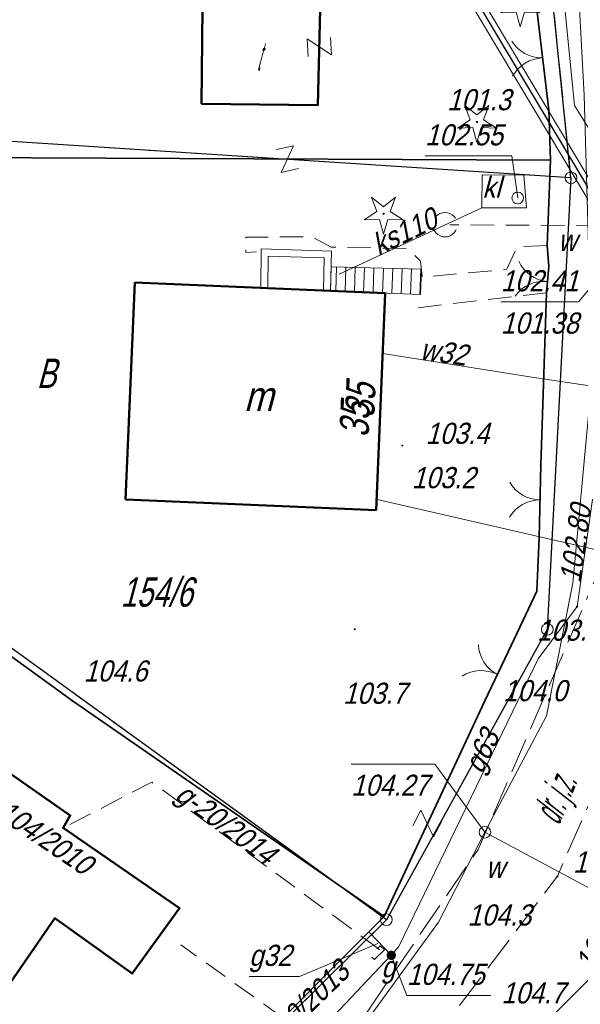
# Model space of a CAD drawing. Extents: x 6530721 to 6531385, y 5978377 to 5979143.
# Tile 113 of 146: x 6531017 to 6531041, y 5978803 to 5978845. Entities that reach past the tile are written whole.
import ezdxf
from ezdxf.enums import TextEntityAlignment as Align

# ---------------------------------------------------------------- set-up
doc = ezdxf.new("R2010")
doc.units = 0
for name, pattern in [('AB_rokocin 2014-08-13 AC2004$0$1.0_0.5', [1.5, 1, -0.5]), ('AB_rokocin 2014-08-13 AC2004$0$1.5_0.5', [2, 1.5, -0.5]), ('AB_rokocin 2014-08-13 AC2004$0$l217_500', [2, 1.5, -0.5]), ('AB_rokocin 2014-08-13 AC2004$0$l219_500', [0]), ('AB_rokocin 2014-08-13 AC2004$0$mz1.0_0.5', [1.5, 1, -0.5])]:
    doc.linetypes.add(name, pattern=pattern)
for name, color, linetype, lineweight in [('AB-wymiarowa', 7, 'Continuous', 30), ('AB_rokocin 2014-08-13 AC2004$0$!arkusz4', 7, 'Continuous', 18), ('AB_rokocin 2014-08-13 AC2004$0$202-Punkt graniczny stabilizowany trwale', 7, 'Continuous', 18), ('AB_rokocin 2014-08-13 AC2004$0$209-Opis konturu klasyfikacyjnego', 7, 'Continuous', 18), ('AB_rokocin 2014-08-13 AC2004$0$211-Nr działki', 7, 'Continuous', 18), ('AB_rokocin 2014-08-13 AC2004$0$217-Granica konturu klasyfikcyjnego', 7, 'Continuous', 18), ('AB_rokocin 2014-08-13 AC2004$0$219-Linia granicy', 7, 'Continuous', 18), ('AB_rokocin 2014-08-13 AC2004$0$238-Punkt adresowy budynku', 7, 'Continuous', 18), ('AB_rokocin 2014-08-13 AC2004$0$312-Budynek', 7, 'Continuous', 18), ('AB_rokocin 2014-08-13 AC2004$0$312-Numer ewidencyjny budynku-Atr124', 7, 'Continuous', 18), ('AB_rokocin 2014-08-13 AC2004$0$352-schody (powierzchnia)', 7, 'Continuous', 18), ('AB_rokocin 2014-08-13 AC2004$0$354-Taras weranda', 7, 'Continuous', 18), ('AB_rokocin 2014-08-13 AC2004$0$432-Jezdnia', 7, 'Continuous', 18), ('AB_rokocin 2014-08-13 AC2004$0$623-Punkt rzędnej przewodu-SGPOD', 7, 'Continuous', 18), ('AB_rokocin 2014-08-13 AC2004$0$623-Punkt rzędnej przewodu-SGPOD-Atr2', 7, 'Continuous', 18), ('AB_rokocin 2014-08-13 AC2004$0$625-Punkt rzędnej przewodu-SEPOD-Atr2', 7, 'Continuous', 18), ('AB_rokocin 2014-08-13 AC2004$0$685-Osadnik kanal. lokalnej szambo - obrys-SK', 7, 'Continuous', 18), ('AB_rokocin 2014-08-13 AC2004$0$685-Osadnik kanal. lokalnej szambo - obrys-SK-Atr17', 7, 'Continuous', 18), ('AB_rokocin 2014-08-13 AC2004$0$905-Brama w ogrodzeniu', 7, 'Continuous', 18), ('AB_rokocin 2014-08-13 AC2004$0$991-Przehaczenie', 7, 'Continuous', 18), ('AB_rokocin 2014-08-13 AC2004$0$996-Tekst dodatkowy mały', 7, 'Continuous', 18), ('AB_rokocin 2014-08-13 AC2004$0$chodnik (powierzchnia)', 7, 'Continuous', 18), ('AB_rokocin 2014-08-13 AC2004$0$drzewo iglaste (punkt)', 7, 'Continuous', 18), ('AB_rokocin 2014-08-13 AC2004$0$jezdnia (powierzchnia)', 7, 'Continuous', 18), ('AB_rokocin 2014-08-13 AC2004$0$ogrodzenie trwałe (linia)', 7, 'Continuous', 18), ('AB_rokocin 2014-08-13 AC2004$0$przewód elektroenergetyczny (linia)-SEPOD', 7, 'Continuous', 18), ('AB_rokocin 2014-08-13 AC2004$0$przewód gazowy (linia)-SG', 7, 'Continuous', 18), ('AB_rokocin 2014-08-13 AC2004$0$przewód gazowy (linia)-SG-Atr1', 7, 'Continuous', 18), ('AB_rokocin 2014-08-13 AC2004$0$przewód gazowy - projektowany (linia)-SG', 7, 'Continuous', 18), ('AB_rokocin 2014-08-13 AC2004$0$przewód gazowy - projektowany (linia)-SG-Atr1', 7, 'Continuous', 18), ('AB_rokocin 2014-08-13 AC2004$0$przewód kanalizacyjny (linia)-SK', 7, 'Continuous', 18), ('AB_rokocin 2014-08-13 AC2004$0$przewód kanalizacyjny (linia)-SK-Atr1', 7, 'Continuous', 18), ('AB_rokocin 2014-08-13 AC2004$0$przewód kanalizacyjny - projektowany (linia)-SK', 7, 'Continuous', 18), ('AB_rokocin 2014-08-13 AC2004$0$przewód telekomunikacyjny (linia)-STPOD', 7, 'Continuous', 18), ('AB_rokocin 2014-08-13 AC2004$0$przewód wodociągowy (linia)-SW', 7, 'Continuous', 18), ('AB_rokocin 2014-08-13 AC2004$0$przewód wodociągowy (linia)-SW-Atr1', 7, 'Continuous', 18), ('AB_rokocin 2014-08-13 AC2004$0$punkt wysokościowy naturalny', 7, 'Continuous', 18), ('AB_rokocin 2014-08-13 AC2004$0$punkt wysokościowy naturalny-Atr2', 7, 'Continuous', 18), ('AB_rokocin 2014-08-13 AC2004$0$właz (punkt)-SK', 7, 'Continuous', 18), ('AB_rokocin 2014-08-13 AC2004$0$właz (punkt)-SK-Atr2', 7, 'Continuous', 18), ('AB_rokocin 2014-08-13 AC2004$0$właz (punkt)-SW', 7, 'Continuous', 18), ('AB_rokocin 2014-08-13 AC2004$0$właz (punkt)-SW-Atr17', 7, 'Continuous', 18), ('AB_rokocin 2014-08-13 AC2004$0$właz (punkt)-SW-Atr2', 7, 'Continuous', 18), ('AB_rokocin 2014-08-13 AC2004$0$właz (punkt)-SW-Atr3', 7, 'Continuous', 18), ('AB_rokocin 2014-08-13 AC2004$0$zasuwa (punkt)-SG', 7, 'Continuous', 18), ('AB_rokocin 2014-08-13 AC2004$0$zasuwa (punkt)-SG-Atr17', 7, 'Continuous', 18), ('AB_rokocin 2014-08-13 AC2004$0$zasuwa (punkt)-SG-Atr2', 7, 'Continuous', 18), ('AB_rokocin 2014-08-13 AC2004$0$zasuwa (punkt)-SG-Atr3', 7, 'Continuous', 18), ('AB_rokocin 2014-08-13 AC2004$0$zasuwa (punkt)-SW-Atr17', 7, 'Continuous', 18)]:
    doc.layers.add(name, color=color, linetype=linetype, lineweight=lineweight)
doc.styles.add('AB_rokocin 2014-08-13 AC2004$0$Standard', font='txt')
doc.linetypes.add('AB_rokocin 2014-08-13 AC2004$0$902-500', pattern='A,3.75,0,[1,ksztalty.shx,S=0.5,R=0,X=0,Y=0],3.75', length=7.5)

# ---------------------------------------------------------------- blocks, each defined once
blk = doc.blocks.new('AB_rokocin 2014-08-13 AC2004$0$PW01')
at = {"linetype": 'Continuous', "lineweight": 13}
h = blk.add_hatch(color=0, dxfattribs=at)
edge = h.paths.add_edge_path()
edge.add_arc((0, 0), 0.045, 0, 360)
blk = doc.blocks.new('AB_rokocin 2014-08-13 AC2004$0$991')
at = {"color": 0, "linetype": 'Continuous', "lineweight": 0}
for p, q in [((-0.375, 0.5), (0.375, 0.5)), ((-0.375, -0.5), (0.375, 0.5)), ((-0.375, -0.5), (0.375, -0.5))]:
    blk.add_line(p, q, dxfattribs=at)
blk = doc.blocks.new('AB_rokocin 2014-08-13 AC2004$0$OP011')
at = {"linetype": 'Continuous', "lineweight": 13}
h = blk.add_hatch(color=0, dxfattribs=at)
edge = h.paths.add_edge_path()
edge.add_arc((0, 0), 0.05, 0, 360)
at = {"color": 0, "linetype": 'Continuous', "lineweight": 13}
for p, q in [((-0.283, 0.093), (-0.512, 0.706)), ((-0.512, 0.706), (0, 0.299)), ((0, 0.299), (0.512, 0.706)), ((0.512, 0.706), (0.283, 0.093)), ((-0.828, -0.268), (-0.283, 0.093)), ((0.283, 0.093), (0.828, -0.268)), ((-0.175, -0.24), (-0.828, -0.268)), ((0, -0.87), (-0.175, -0.24)), ((0.175, -0.24), (0, -0.87)), ((0.828, -0.268), (0.175, -0.24))]:
    blk.add_line(p, q, dxfattribs=at)
blk = doc.blocks.new('AB_rokocin 2014-08-13 AC2004$0$US25')
at = {"linetype": 'Continuous', "lineweight": 0}
h = blk.add_hatch(color=0, dxfattribs=at)
edge = h.paths.add_edge_path()
edge.add_arc((0, 0), 0.2, 0, 360)
blk = doc.blocks.new('AB_rokocin 2014-08-13 AC2004$0$US22')
at = {"color": 0, "linetype": 'Continuous', "lineweight": 13}
blk.add_circle((0, 0), 0.25, dxfattribs=at)
blk = doc.blocks.new('AB_rokocin 2014-08-13 AC2004$0$905')
at = {"color": 0, "linetype": 'Continuous', "lineweight": 0}
for centre, start, end in [((-1.5, 0), 0, 60), ((1.5, 0), 120, 180)]:
    blk.add_arc(centre, 1.5, start, end, dxfattribs=at)
blk = doc.blocks.new('AB_rokocin 2014-08-13 AC2004$0$621')
at = {"linetype": 'Continuous', "lineweight": 0}
h = blk.add_hatch(color=0, dxfattribs=at)
edge = h.paths.add_edge_path()
edge.add_arc((0, 0), 0.05, 0, 360)
blk = doc.blocks.new('AB_rokocin 2014-08-13 AC2004$0$202')
at = {"color": 0, "linetype": 'Continuous', "lineweight": 0}
blk.add_circle((0, 0), 0.25, dxfattribs=at)
blk = doc.blocks.new('AB_rokocin 2014-08-13 AC2004')
at = {"layer": 'AB_rokocin 2014-08-13 AC2004$0$!arkusz4', "color": 7, "linetype": 'Continuous', "lineweight": 0}
blk.add_lwpolyline([(6531015.946, 5978502.881), (6530759.65, 5978931.7), (6530925.765, 5979030.983), (6531182.061, 5978602.165)], close=True, dxfattribs=at)
blk.add_lwpolyline([(6530759.65, 5978931.7), (6530925.765, 5979030.983), (6531182.061, 5978602.165), (6531016.032, 5978503.224), (6530759.65, 5978931.7)], dxfattribs=at)
blk.add_lwpolyline([(6530759.65, 5978931.7), (6530925.765, 5979030.983), (6531182.061, 5978602.165), (6531016.032, 5978503.224), (6530759.65, 5978931.7)], dxfattribs=at)
at = {"layer": 'AB_rokocin 2014-08-13 AC2004$0$!arkusz4', "color": 7, "linetype": 'Continuous', "lineweight": 30}
blk.add_lwpolyline([(6531016.032, 5978503.224), (6530759.993, 5978931.613), (6530925.679, 5979030.64), (6531181.745, 5978602.254)], close=True, dxfattribs=at)
at = {"layer": 'AB_rokocin 2014-08-13 AC2004$0$!arkusz4', "color": 7, "linetype": 'Continuous', "lineweight": 18}
blk.add_lwpolyline([(6531016.118, 5978503.567), (6530760.336, 5978931.527), (6530925.593, 5979030.297), (6531181.375, 5978602.338)], close=True, dxfattribs=at)
at = {"layer": 'AB_rokocin 2014-08-13 AC2004$0$217-Granica konturu klasyfikcyjnego', "color": 3, "linetype": 'AB_rokocin 2014-08-13 AC2004$0$l217_500', "lineweight": 18, "flags": 128}
for points in [[(6531037.12, 5978868.92), (6531040.27, 5978838.14)], [(6531037.12, 5978868.92), (6531040.27, 5978838.14)], [(6531010.29, 5978840.09), (6531040.27, 5978838.14)], [(6531010.29, 5978840.09), (6531040.27, 5978838.14)], [(6531039.26, 5978818.89), (6531040.27, 5978838.14)], [(6531039.26, 5978818.89), (6531040.27, 5978838.14)], [(6531009.44, 5978823.14), (6531032.4, 5978806.52)], [(6531009.44, 5978823.14), (6531032.4, 5978806.52)], [(6531032.4, 5978806.52), (6531039.26, 5978818.89)], [(6531032.4, 5978806.52), (6531039.26, 5978818.89)], [(6531011.43, 5978785.77), (6531032.4, 5978806.52)], [(6531011.43, 5978785.77), (6531032.4, 5978806.52)]]:
    blk.add_lwpolyline(points, dxfattribs=at)
at = {"layer": 'AB_rokocin 2014-08-13 AC2004$0$219-Linia granicy', "color": 92, "linetype": 'AB_rokocin 2014-08-13 AC2004$0$l219_500', "lineweight": 30, "flags": 128}
for points in [[(6531040.27, 5978838.14), (6531037.12, 5978868.92)], [(6531040.27, 5978838.14), (6531037.12, 5978868.92)], [(6531040.27, 5978838.14), (6531010.29, 5978840.09)], [(6531040.27, 5978838.14), (6531010.29, 5978840.09)], [(6531040.27, 5978838.14), (6531039.26, 5978818.89)], [(6531040.27, 5978838.14), (6531039.26, 5978818.89)], [(6531032.4, 5978806.52), (6531009.44, 5978823.14)], [(6531032.4, 5978806.52), (6531009.44, 5978823.14)], [(6531039.26, 5978818.89), (6531032.4, 5978806.52)], [(6531039.26, 5978818.89), (6531032.4, 5978806.52)], [(6531032.4, 5978806.52), (6531011.43, 5978785.77)], [(6531032.4, 5978806.52), (6531011.43, 5978785.77)]]:
    blk.add_lwpolyline(points, dxfattribs=at)
at = {"layer": 'AB_rokocin 2014-08-13 AC2004$0$312-Budynek', "color": 250, "linetype": 'Continuous', "lineweight": 50, "flags": 128}
for points in [[(6531024.56, 5978845.37), (6531029.58, 5978845.31), (6531029.48, 5978841.24), (6531024.52, 5978841.3)], [(6531005.19, 5978807.43), (6531011.34, 5978816.25), (6531018.92, 5978810.96), (6531018.62, 5978810.43), (6531023.58, 5978807.01), (6531021.56, 5978804.22), (6531018.27, 5978806.58), (6531016.22, 5978803.62), (6531014.63, 5978804.77), (6531012.74, 5978802.15)]]:
    blk.add_lwpolyline(points, close=True, dxfattribs=at)
for points in [[(6531021.27, 5978824.43), (6531021.67, 5978833.68)], [(6531021.67, 5978833.68), (6531032.35, 5978833.22)], [(6531032.35, 5978833.22), (6531031.96, 5978823.98)], [(6531031.96, 5978823.98), (6531021.27, 5978824.43)]]:
    blk.add_lwpolyline(points, dxfattribs=at)
at = {"layer": 'AB_rokocin 2014-08-13 AC2004$0$352-schody (powierzchnia)', "color": 252, "linetype": 'Continuous', "lineweight": 18}
for p, q in [((6531030.02, 5978833.3), (6531030.04, 5978834.35)), ((6531030.04, 5978834.35), (6531033.89, 5978834.25)), ((6531030.27, 5978834.35), (6531030.24, 5978833.31)), ((6531030.67, 5978834.34), (6531030.64, 5978833.3)), ((6531031.07, 5978834.33), (6531031.04, 5978833.28)), ((6531031.47, 5978834.31), (6531031.43, 5978833.26)), ((6531031.87, 5978834.31), (6531031.83, 5978833.25)), ((6531032.27, 5978834.29), (6531032.23, 5978833.23)), ((6531032.67, 5978834.29), (6531032.63, 5978833.22)), ((6531033.07, 5978834.27), (6531033.03, 5978833.19)), ((6531033.47, 5978834.27), (6531033.43, 5978833.18)), ((6531033.87, 5978834.25), (6531033.83, 5978833.16)), ((6531033.89, 5978834.25), (6531033.85, 5978833.16)), ((6531033.85, 5978833.16), (6531030.02, 5978833.32))]:
    blk.add_line(p, q, dxfattribs=at)
at = {"layer": 'AB_rokocin 2014-08-13 AC2004$0$354-Taras weranda', "color": 0, "lineweight": 18}
for p, q in [((6531027.04, 5978833.45), (6531027.06, 5978835.11)), ((6531027.06, 5978835.11), (6531030.06, 5978835.02)), ((6531027.34, 5978833.446), (6531027.356, 5978834.801)), ((6531027.356, 5978834.801), (6531029.753, 5978834.729)), ((6531030.06, 5978835.02), (6531030.02, 5978833.32)), ((6531029.753, 5978834.729), (6531029.72, 5978833.327)), ((6531027.04, 5978833.45), (6531027.19, 5978833.448)), ((6531027.34, 5978833.446), (6531027.19, 5978833.448)), ((6531029.72, 5978833.327), (6531029.87, 5978833.324)), ((6531030.02, 5978833.32), (6531029.87, 5978833.324))]:
    blk.add_line(p, q, dxfattribs=at)
at = {"layer": 'AB_rokocin 2014-08-13 AC2004$0$685-Osadnik kanal. lokalnej szambo - obrys-SK', "color": 7, "linetype": 'Continuous', "lineweight": 18, "flags": 128}
blk.add_lwpolyline([(6531036.48, 5978838.26), (6531038.26, 5978838.25), (6531038.37, 5978836.86), (6531036.47, 5978836.86)], close=True, dxfattribs=at)
at = {"layer": 'AB_rokocin 2014-08-13 AC2004$0$chodnik (powierzchnia)', "color": 252, "linetype": 'AB_rokocin 2014-08-13 AC2004$0$mz1.0_0.5', "lineweight": 18, "flags": 128}
for points in [[(6531039.26, 5978835.25), (6531037.98, 5978835.21), (6531037.54, 5978834.24), (6531033.92, 5978833.91), (6531033.85, 5978834.59), (6531033.31, 5978835.13), (6531030.04, 5978835.18), (6531029.24, 5978835.63), (6531026.4, 5978835.61), (6531026.4, 5978834.96), (6531026.86, 5978834.98)], [(6531039.22, 5978833.24), (6531033.63, 5978832.59)]]:
    blk.add_lwpolyline(points, dxfattribs=at)
at = {"layer": 'AB_rokocin 2014-08-13 AC2004$0$jezdnia (powierzchnia)', "color": 252, "linetype": 'AB_rokocin 2014-08-13 AC2004$0$1.5_0.5', "lineweight": 18, "flags": 128}
blk.add_lwpolyline([(6530985.78, 5979082.6), (6530984.46, 5979063.44), (6530982.52, 5979039.61), (6530981.54, 5979013.49), (6530979.39, 5978979.44), (6530978.32, 5978955.43), (6530977.32, 5978924.35), (6530977.18, 5978898.97), (6530975.4, 5978882.76), (6530973.84, 5978878.32), (6530971.37, 5978876.16), (6530968.23, 5978875.09), (6530950.8, 5978875.6), (6530950.25, 5978872.17), (6530968.11, 5978871.47), (6530973.1, 5978871.84), (6530979.12, 5978872.07), (6530985.71, 5978871.57), (6530988.36, 5978870.67), (6531008.02, 5978871.57), (6531029.25, 5978872.87), (6531034.44, 5978873.09), (6531036.17, 5978871.36), (6531037.18, 5978869.25), (6531041.13, 5978844.83), (6531042.78, 5978824.44), (6531036.31, 5978809.51), (6531027.43, 5978796.52), (6531014.3, 5978782.64), (6530999.37, 5978764.06), (6530996.85, 5978762.8), (6530994.1, 5978762.43), (6530991.66, 5978762.96), (6530999.88, 5978750.96), (6531000.38, 5978752.27), (6531000.47, 5978755.1), (6531001.45, 5978757.52), (6531017.67, 5978780.17), (6531028.21, 5978793.19), (6531039.69, 5978808.37), (6531046.64, 5978824.27)], dxfattribs=at)
at = {"layer": 'AB_rokocin 2014-08-13 AC2004$0$ogrodzenie trwałe (linia)', "color": 252, "linetype": 'AB_rokocin 2014-08-13 AC2004$0$902-500', "lineweight": 35, "flags": 128}
for points in [[(6531010.88, 5978869.69), (6531029.25, 5978872.87), (6531034.82, 5978870.44), (6531035.9, 5978869.8), (6531038.81, 5978845.32), (6531039.32, 5978841.03), (6531039.39, 5978838.89), (6531014.09, 5978839), (6531009.32, 5978839.13)], [(6531039.39, 5978838.89), (6531039.26, 5978835.25), (6531039.32, 5978834.36), (6531039.22, 5978833.24), (6531038.98, 5978825.89), (6531038.92, 5978822.81), (6531038.81, 5978820.52), (6531037.73, 5978818.24), (6531036.6, 5978815.85), (6531032.3, 5978806.65), (6531019.01, 5978815.85), (6531008.49, 5978823.48), (6531008.76, 5978827.41)], [(6531032.3, 5978806.65), (6531019.9, 5978794.23), (6531019.02, 5978793.41), (6531016.08, 5978790.44), (6531011.41, 5978785.82)]]:
    blk.add_lwpolyline(points, dxfattribs=at)
at = {"layer": 'AB_rokocin 2014-08-13 AC2004$0$przewód elektroenergetyczny (linia)-SEPOD', "color": 1, "linetype": 'Continuous', "lineweight": 18, "flags": 128}
blk.add_lwpolyline([(6531034.78, 5978887.44), (6531036.93, 5978884.86), (6531039.74, 5978881.09), (6531043.68, 5978874.61), (6531043.94, 5978872.42), (6531043.71, 5978871.26), (6531044.25, 5978870.67), (6531045.91, 5978859.04), (6531047.91, 5978844.58), (6531048.31, 5978833.24), (6531048.2, 5978826.7), (6531046.87, 5978821.18), (6531046.21, 5978818.53), (6531046.33, 5978814.49), (6531045.65, 5978811.89), (6531041.02, 5978803.96), (6531038.25, 5978801.18)], dxfattribs=at)
at = {"layer": 'AB_rokocin 2014-08-13 AC2004$0$przewód gazowy (linia)-SG', "color": 40, "linetype": 'Continuous', "lineweight": 18, "flags": 128}
for points in [[(6531041.75, 5978834.23), (6531041.32, 5978839.79), (6531040.42, 5978841.22), (6531037.6, 5978869.59), (6531031.32, 5978873.21), (6531030.39, 5978878.2), (6531021.01, 5978877.26), (6530998.81, 5978874.07), (6530985.82, 5978874.34), (6530981.69, 5978878.49), (6530973.31, 5978878.9), (6530971.4, 5978874.94), (6530959.16, 5978875.32)], [(6531025.25, 5978797.24), (6531032.61, 5978805), (6531032.93, 5978805.38), (6531038.87, 5978817.64), (6531040.53, 5978819.87), (6531041.87, 5978829.19), (6531041.75, 5978834.23)], [(6531032.61, 5978805), (6531031.68, 5978805.98)]]:
    blk.add_lwpolyline(points, dxfattribs=at)
at = {"layer": 'AB_rokocin 2014-08-13 AC2004$0$przewód gazowy (linia)-SG-Atr1', "color": 40, "linetype": 'ByBlock', "flags": 128}
blk.add_lwpolyline([(6531032.03, 5978805.5), (6531028.69, 5978804.1), (6531026.546, 5978804.1)], dxfattribs=at)
at = {"layer": 'AB_rokocin 2014-08-13 AC2004$0$przewód gazowy - projektowany (linia)-SG', "color": 52, "linetype": 'AB_rokocin 2014-08-13 AC2004$0$1.0_0.5', "lineweight": 18, "flags": 128}
blk.add_lwpolyline([(6531032.12, 5978805.24), (6531022.4, 5978812.38), (6531018.62, 5978810.43)], dxfattribs=at)
blk.add_lwpolyline([(6531032.14, 5978805.41), (6531032.32, 5978805.23), (6531031.89, 5978804.82), (6531031.71, 5978804.99)], close=True, dxfattribs=at)
at = {"layer": 'AB_rokocin 2014-08-13 AC2004$0$przewód kanalizacyjny (linia)-SK', "color": 34, "linetype": 'Continuous', "lineweight": 18, "flags": 128}
blk.add_lwpolyline([(6531036.47, 5978836.86), (6531030.38, 5978834.04)], dxfattribs=at)
at = {"layer": 'AB_rokocin 2014-08-13 AC2004$0$przewód kanalizacyjny - projektowany (linia)-SK', "color": 32, "linetype": 'AB_rokocin 2014-08-13 AC2004$0$1.0_0.5', "lineweight": 18, "flags": 128}
blk.add_lwpolyline([(6531035.21, 5978835.72), (6531035.12, 5978835.66), (6531035.01, 5978835.63), (6531034.9, 5978835.62), (6531034.8, 5978835.63), (6531034.69, 5978835.66), (6531034.6, 5978835.72), (6531034.51, 5978835.79), (6531034.45, 5978835.88), (6531034.4, 5978835.97), (6531034.38, 5978836.08), (6531034.38, 5978836.19), (6531034.4, 5978836.3), (6531034.45, 5978836.4), (6531034.51, 5978836.49), (6531034.59, 5978836.56), (6531034.68, 5978836.62), (6531034.79, 5978836.65), (6531034.9, 5978836.66), (6531035, 5978836.65), (6531035.11, 5978836.62), (6531035.2, 5978836.56), (6531035.29, 5978836.49), (6531035.35, 5978836.4), (6531035.4, 5978836.31), (6531035.42, 5978836.2), (6531035.42, 5978836.09), (6531035.4, 5978835.98), (6531035.35, 5978835.88), (6531035.29, 5978835.79)], close=True, dxfattribs=at)
blk.add_lwpolyline([(6531045.99, 5978836.07), (6531035.11, 5978836.14)], dxfattribs=at)
at = {"layer": 'AB_rokocin 2014-08-13 AC2004$0$przewód telekomunikacyjny (linia)-STPOD', "color": 30, "linetype": 'Continuous', "lineweight": 18, "flags": 128}
blk.add_lwpolyline([(6531047.61, 5978820.85), (6531031.95, 5978824.44)], dxfattribs=at)
at = {"layer": 'AB_rokocin 2014-08-13 AC2004$0$przewód wodociągowy (linia)-SW', "color": 5, "linetype": 'Continuous', "lineweight": 18, "flags": 128}
for points in [[(6531028.01, 5978882.25), (6531030.12, 5978879.91), (6531033.76, 5978875.98), (6531038.5, 5978870.91), (6531039.12, 5978863.4), (6531039.37, 5978859.31), (6531040.42, 5978849.33), (6531040.83, 5978841.66), (6531041.01, 5978835.26), (6531041.04, 5978828.34), (6531040.35, 5978820.86), (6531039.23, 5978815.21), (6531036.6, 5978810.25), (6531034.62, 5978806.42), (6531027.43, 5978796.52)], [(6531032.25, 5978830.65), (6531038.79, 5978829.62), (6531041.07, 5978829.27)], [(6531036.6, 5978810.25), (6531053.97, 5978800.95)]]:
    blk.add_lwpolyline(points, dxfattribs=at)
at = {"layer": 'AB_rokocin 2014-08-13 AC2004$0$przewód wodociągowy (linia)-SW', "color": 5, "linetype": 'AB_rokocin 2014-08-13 AC2004$0$1.0_0.5', "lineweight": 18, "flags": 128}
blk.add_lwpolyline([(6531030.41, 5978800.61), (6531023.63, 5978805.45)], dxfattribs=at)
at = {"layer": 'AB_rokocin 2014-08-13 AC2004$0$właz (punkt)-SK-Atr2', "color": 34, "linetype": 'ByBlock', "flags": 128}
blk.add_lwpolyline([(6531038, 5978837.28), (6531037.75, 5978839.07), (6531034.048, 5978839.07)], dxfattribs=at)
at = {"layer": 'AB_rokocin 2014-08-13 AC2004$0$właz (punkt)-SW-Atr2', "color": 5, "linetype": 'ByBlock', "flags": 128}
blk.add_lwpolyline([(6531036.6, 5978810.25), (6531034.47, 5978813.15), (6531030.896, 5978813.15)], dxfattribs=at)
at = {"layer": 'AB_rokocin 2014-08-13 AC2004$0$zasuwa (punkt)-SG-Atr2', "color": 40, "linetype": 'ByBlock', "flags": 128}
for points in [[(6531041.75, 5978834.23), (6531040.59, 5978832.85), (6531037.277, 5978832.85)], [(6531032.61, 5978805), (6531033.27, 5978803.29), (6531036.857, 5978803.29)]]:
    blk.add_lwpolyline(points, dxfattribs=at)
at = {"layer": 'AB_rokocin 2014-08-13 AC2004$0$202-Punkt graniczny stabilizowany trwale', "color": 7, "linetype": 'Continuous', "lineweight": 18, "rotation": 171.887}
for p in [(6531040.27, 5978838.14), (6531039.26, 5978818.89)]:
    blk.add_blockref('AB_rokocin 2014-08-13 AC2004$0$202', p, dxfattribs=at)
at = {"layer": 'AB_rokocin 2014-08-13 AC2004$0$202-Punkt graniczny stabilizowany trwale', "color": 7, "linetype": 'Continuous', "lineweight": 18}
blk.add_blockref('AB_rokocin 2014-08-13 AC2004$0$202', (6531032.4, 5978806.52), dxfattribs=at)
at = {"layer": 'AB_rokocin 2014-08-13 AC2004$0$623-Punkt rzędnej przewodu-SGPOD', "color": 52, "linetype": 'Continuous', "lineweight": 18}
blk.add_blockref('AB_rokocin 2014-08-13 AC2004$0$621', (6531040.53, 5978819.87), dxfattribs=at)
at = {"layer": 'AB_rokocin 2014-08-13 AC2004$0$905-Brama w ogrodzeniu', "color": 252, "linetype": 'Continuous', "lineweight": 35}
for p, rotation in [((6531039.06, 5978843.25), 91.45000000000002), ((6531039.26, 5978833.72), 84.35500000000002), ((6531038.95, 5978824.41), 89.51299999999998), ((6531037.13, 5978816.97), 62.592)]:
    blk.add_blockref('AB_rokocin 2014-08-13 AC2004$0$905', p, dxfattribs=dict(at, rotation=rotation))
at = {"layer": 'AB_rokocin 2014-08-13 AC2004$0$991-Przehaczenie', "color": 7, "linetype": 'Continuous', "lineweight": 18}
for p, rotation in [((6531029.54, 5978843.72), 273.652), ((6531028.18, 5978838.94), 12.201), ((6531034.14, 5978810.62), 62.418)]:
    blk.add_blockref('AB_rokocin 2014-08-13 AC2004$0$991', p, dxfattribs=dict(at, rotation=rotation))
at = {"layer": 'AB_rokocin 2014-08-13 AC2004$0$drzewo iglaste (punkt)', "color": 94, "linetype": 'Continuous', "lineweight": 13}
for p in [(6531038.11, 5978845.44), (6531036.26, 5978840.52), (6531032.28, 5978836.61)]:
    blk.add_blockref('AB_rokocin 2014-08-13 AC2004$0$OP011', p, dxfattribs=at)
at = {"layer": 'AB_rokocin 2014-08-13 AC2004$0$punkt wysokościowy naturalny', "color": 7, "linetype": 'Continuous', "lineweight": 13}
for p in [(6531039.32, 5978841.03), (6531033.08, 5978826.73), (6531038.98, 5978825.89), (6531031.05, 5978818.9), (6531037.73, 5978818.24), (6531019.01, 5978815.85), (6531036.6, 5978815.85), (6531039.69, 5978808.37)]:
    blk.add_blockref('AB_rokocin 2014-08-13 AC2004$0$PW01', p, dxfattribs=at)
at = {"layer": 'AB_rokocin 2014-08-13 AC2004$0$właz (punkt)-SK', "color": 7, "linetype": 'Continuous', "lineweight": 18, "rotation": 4.764000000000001}
blk.add_blockref('AB_rokocin 2014-08-13 AC2004$0$US22', (6531038, 5978837.28), dxfattribs=at)
at = {"layer": 'AB_rokocin 2014-08-13 AC2004$0$właz (punkt)-SW', "color": 7, "linetype": 'Continuous', "lineweight": 18, "rotation": 180}
blk.add_blockref('AB_rokocin 2014-08-13 AC2004$0$US22', (6531036.6, 5978810.25), dxfattribs=at)
at = {"layer": 'AB_rokocin 2014-08-13 AC2004$0$zasuwa (punkt)-SG', "color": 7, "linetype": 'Continuous', "lineweight": 13}
blk.add_blockref('AB_rokocin 2014-08-13 AC2004$0$US25', (6531032.61, 5978805), dxfattribs=at)
at = {"layer": 'AB_rokocin 2014-08-13 AC2004$0$209-Opis konturu klasyfikacyjnego', "color": 3, "linetype": 'Continuous', "lineweight": 20, "style": 'AB_rokocin 2014-08-13 AC2004$0$Standard', "oblique": 15, "width": 0.741}
blk.add_text('B', height=1.25, dxfattribs=at).set_placement((6531017.49, 5978829.18))
at = {"layer": 'AB_rokocin 2014-08-13 AC2004$0$211-Nr działki', "color": 92, "linetype": 'Continuous', "lineweight": 30, "style": 'AB_rokocin 2014-08-13 AC2004$0$Standard', "oblique": 15, "width": 0.731}
blk.add_text('154/6', height=1.25, dxfattribs=at).set_placement((6531021.07, 5978819.86))
at = {"layer": 'AB_rokocin 2014-08-13 AC2004$0$238-Punkt adresowy budynku', "color": 7, "linetype": 'Continuous', "lineweight": 20, "style": 'AB_rokocin 2014-08-13 AC2004$0$Standard', "oblique": 15, "width": 0.782}
blk.add_text('35', height=1.25, rotation=87.582, dxfattribs=at).set_placement((6531031.91, 5978828.62), align=Align.CENTER)
at = {"layer": 'AB_rokocin 2014-08-13 AC2004$0$312-Numer ewidencyjny budynku-Atr124', "color": 7, "linetype": 'ByBlock', "lineweight": 20, "style": 'AB_rokocin 2014-08-13 AC2004$0$Standard', "oblique": 15, "width": 0.896}
blk.add_text('m', height=1.25, dxfattribs=at).set_placement((6531026.95, 5978828.83), align=Align.MIDDLE_CENTER)
at = {"layer": 'AB_rokocin 2014-08-13 AC2004$0$432-Jezdnia', "color": 7, "linetype": 'Continuous', "lineweight": 20, "style": 'AB_rokocin 2014-08-13 AC2004$0$Standard', "oblique": 15, "width": 0.453}
blk.add_text('dr. j.z.', height=1.25, rotation=67.187, dxfattribs=at).set_placement((6531039.76, 5978810.51))
at = {"layer": 'AB_rokocin 2014-08-13 AC2004$0$623-Punkt rzędnej przewodu-SGPOD-Atr2', "color": 52, "linetype": 'ByBlock', "lineweight": 20, "style": 'AB_rokocin 2014-08-13 AC2004$0$Standard', "oblique": 15, "width": 0.9}
blk.add_text('102.80', height=0.9, rotation=81.818, dxfattribs=at).set_placement((6531040.67, 5978820.84))
at = {"layer": 'AB_rokocin 2014-08-13 AC2004$0$625-Punkt rzędnej przewodu-SEPOD-Atr2', "color": 1, "linetype": 'ByBlock', "lineweight": 20, "style": 'AB_rokocin 2014-08-13 AC2004$0$Standard', "oblique": 15, "width": 0.9}
blk.add_text('104.4', height=0.9, rotation=60.493, dxfattribs=at).set_placement((6531041.18, 5978804.23))
at = {"layer": 'AB_rokocin 2014-08-13 AC2004$0$685-Osadnik kanal. lokalnej szambo - obrys-SK-Atr17', "color": 7, "linetype": 'ByBlock', "lineweight": 20, "style": 'AB_rokocin 2014-08-13 AC2004$0$Standard', "oblique": 15, "width": 0.9}
blk.add_text('kl', height=0.9, dxfattribs=at).set_placement((6531036.49, 5978837.29))
at = {"layer": 'AB_rokocin 2014-08-13 AC2004$0$996-Tekst dodatkowy mały', "color": 7, "linetype": 'Continuous', "lineweight": 20, "style": 'AB_rokocin 2014-08-13 AC2004$0$Standard', "oblique": 15, "width": 0.275}
blk.add_text('t', height=1.25, dxfattribs=at).set_placement((6531026.88, 5978842.71))
at = {"layer": 'AB_rokocin 2014-08-13 AC2004$0$996-Tekst dodatkowy mały', "color": 7, "linetype": 'Continuous', "lineweight": 20, "style": 'AB_rokocin 2014-08-13 AC2004$0$Standard', "oblique": 15, "width": 0.782}
blk.add_text('35', height=1.25, rotation=87.583, dxfattribs=at).set_placement((6531031.64, 5978827.06))
at = {"layer": 'AB_rokocin 2014-08-13 AC2004$0$przewód gazowy (linia)-SG-Atr1', "color": 40, "linetype": 'ByBlock', "lineweight": 20, "style": 'AB_rokocin 2014-08-13 AC2004$0$Standard', "oblique": 15, "width": 0.9}
blk.add_text('g63', height=0.9, rotation=64.149, dxfattribs=at).set_placement((6531036.47, 5978812.69))
blk.add_text('g32', height=0.9, dxfattribs=at).set_placement((6531026.546, 5978804.55))
at = {"layer": 'AB_rokocin 2014-08-13 AC2004$0$przewód gazowy - projektowany (linia)-SG-Atr1', "color": 40, "linetype": 'ByBlock', "lineweight": 20, "style": 'AB_rokocin 2014-08-13 AC2004$0$Standard', "oblique": 15, "width": 0.9}
for s, rotation, p in [('g-20/2014', 323.7, (6531023.33, 5978811.7)), ('g-990/2013', 44.326, (6531026.98, 5978800.37))]:
    blk.add_text(s, height=0.9, rotation=rotation, dxfattribs=at).set_placement(p)
at = {"layer": 'AB_rokocin 2014-08-13 AC2004$0$przewód kanalizacyjny (linia)-SK-Atr1', "color": 34, "linetype": 'ByBlock', "lineweight": 20, "style": 'AB_rokocin 2014-08-13 AC2004$0$Standard', "oblique": 15, "width": 0.9}
blk.add_text('ks110', height=0.9, rotation=25.687, dxfattribs=at).set_placement((6531032.06, 5978834.82))
at = {"layer": 'AB_rokocin 2014-08-13 AC2004$0$przewód wodociągowy (linia)-SW-Atr1', "color": 5, "linetype": 'ByBlock', "lineweight": 20, "style": 'AB_rokocin 2014-08-13 AC2004$0$Standard', "oblique": 15, "width": 0.9}
for s, rotation, p in [('w32', 351.833, (6531033.8, 5978830.41)), ('wo-104/2010', 325.721, (6531014.3, 5978811.91))]:
    blk.add_text(s, height=0.9, rotation=rotation, dxfattribs=at).set_placement(p)
at = {"layer": 'AB_rokocin 2014-08-13 AC2004$0$punkt wysokościowy naturalny-Atr2', "color": 252, "linetype": 'ByBlock', "lineweight": 20, "style": 'AB_rokocin 2014-08-13 AC2004$0$Standard', "oblique": 15, "width": 0.9}
for s, p in [('101.3', (6531034.99, 5978841.02)), ('103.4', (6531034.07, 5978826.8)), ('103.2', (6531033.48, 5978824.91)), ('103.8', (6531038.82, 5978818.41)), ('104.6', (6531019.49, 5978816.67)), ('104.0', (6531037.38, 5978815.83)), ('103.7', (6531030.55, 5978815.72)), ('104.0', (6531040.36, 5978808.53)), ('104.3', (6531035.86, 5978806.27)), ('104.7', (6531037.3, 5978802.95))]:
    blk.add_text(s, height=0.9, dxfattribs=at).set_placement(p)
at = {"layer": 'AB_rokocin 2014-08-13 AC2004$0$właz (punkt)-SK-Atr2', "color": 34, "linetype": 'ByBlock', "lineweight": 20, "style": 'AB_rokocin 2014-08-13 AC2004$0$Standard', "oblique": 15, "width": 0.9}
blk.add_text('102.55', height=0.9, dxfattribs=at).set_placement((6531034.048, 5978839.52))
at = {"layer": 'AB_rokocin 2014-08-13 AC2004$0$właz (punkt)-SW-Atr17', "color": 5, "linetype": 'ByBlock', "lineweight": 20, "style": 'AB_rokocin 2014-08-13 AC2004$0$Standard', "oblique": 15, "width": 0.9}
blk.add_text('w', height=0.9, dxfattribs=at).set_placement((6531036.64, 5978808.3))
at = {"layer": 'AB_rokocin 2014-08-13 AC2004$0$właz (punkt)-SW-Atr3', "color": 5, "linetype": 'ByBlock', "lineweight": 20, "style": 'AB_rokocin 2014-08-13 AC2004$0$Standard', "oblique": 15, "width": 0.9}
blk.add_text('104.27', height=0.9, dxfattribs=at).set_placement((6531030.896, 5978811.8))
at = {"layer": 'AB_rokocin 2014-08-13 AC2004$0$zasuwa (punkt)-SG-Atr17', "color": 7, "linetype": 'ByBlock', "lineweight": 20, "style": 'AB_rokocin 2014-08-13 AC2004$0$Standard', "oblique": 15, "width": 0.9}
blk.add_text('g', height=0.9, dxfattribs=at).set_placement((6531032.18, 5978804.06))
at = {"layer": 'AB_rokocin 2014-08-13 AC2004$0$zasuwa (punkt)-SG-Atr2', "color": 40, "linetype": 'ByBlock', "lineweight": 20, "style": 'AB_rokocin 2014-08-13 AC2004$0$Standard', "oblique": 15, "width": 0.9}
for s, p in [('102.41', (6531037.277, 5978833.3)), ('104.75', (6531033.27, 5978803.74))]:
    blk.add_text(s, height=0.9, dxfattribs=at).set_placement(p)
at = {"layer": 'AB_rokocin 2014-08-13 AC2004$0$zasuwa (punkt)-SG-Atr3', "color": 40, "linetype": 'ByBlock', "lineweight": 20, "style": 'AB_rokocin 2014-08-13 AC2004$0$Standard', "oblique": 15, "width": 0.9}
blk.add_text('101.38', height=0.9, dxfattribs=at).set_placement((6531037.277, 5978831.5))
at = {"layer": 'AB_rokocin 2014-08-13 AC2004$0$zasuwa (punkt)-SW-Atr17', "color": 7, "linetype": 'ByBlock', "lineweight": 20, "style": 'AB_rokocin 2014-08-13 AC2004$0$Standard', "oblique": 15, "width": 0.9}
blk.add_text('w', height=0.9, dxfattribs=at).set_placement((6531039.72, 5978835.02))

msp = doc.modelspace()

# ---------------------------------------------------------------- block references
at = {"layer": 'AB-wymiarowa'}
msp.add_blockref('AB_rokocin 2014-08-13 AC2004', (0, 0), dxfattribs=at)

doc.saveas('drawing.dxf')
